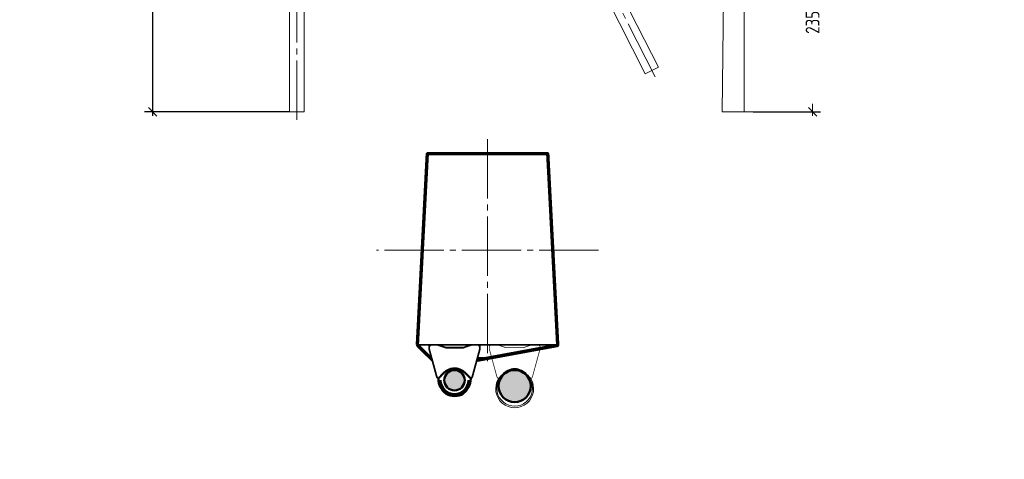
# Model space of a CAD drawing. Header units: millimetres. Extents: x 0 to 630, y 0 to 297.
# Tile 1 of 8: x 0 to 248, y 0 to 111. Entities that reach past the tile are written whole.
import ezdxf

# ---------------------------------------------------------------- set-up
doc = ezdxf.new("R2010")
doc.units = ezdxf.units.MM
for name, pattern in [('K5LT_AXLED', [19.5, 15, -1.5, 1.5, -1.5]), ('K5LT_BASIC', [0]), ('K5LT_THIN', [0]), ('K5LT_THIN_INCLUDED_TO_HATCHING', [0])]:
    doc.linetypes.add(name, pattern=pattern)
doc.layers.add('Системный слой', color=7, linetype='Continuous')
doc.styles.add('KDIMTEXTSTYLE', font='GOST_AU.SHX', dxfattribs={"width": 0.96, "oblique": 15, "height": 5})
doc.dimstyles.new('KDIMSTYLE (0.02)', dxfattribs={"dimtxt": 5, "dimasz": 1, "dimexe": 2, "dimexo": 0, "dimgap": 1, "dimtad": 1, "dimlfac": 50, "dimtxsty": 'KDIMTEXTSTYLE', "dimsah": 1, "dimcen": 0, "dimdle": 1, "dimadec": 0, "dimazin": 0, "dimtfac": 0.667, "dimtmove": 0, "dimatfit": 3, "dimfxl": 1, "dimtvp": 1, "dimtolj": 1, "dimtzin": 0, "dimarcsym": 0})

# ---------------------------------------------------------------- blocks, each defined once
blk = doc.blocks.new('KDIMARROW_03')
at = {"layer": 'Системный слой', "color": 0, "linetype": 'K5LT_THIN', "lineweight": 18}
for p, q in [((-1.06, -1.06), (1.06, 1.06)), ((0, 0), (-1, 0)), ((0, 0), (2, 0))]:
    blk.add_line(p, q, dxfattribs=at)
blk = doc.blocks.new('U39')
at = {"layer": 'Системный слой', "color": 7, "linetype": 'K5LT_AXLED', "lineweight": 18}
blk.add_line((160.27, 96.47), (72.27, 269.64), dxfattribs=at)
at = {"layer": 'Системный слой', "color": 7, "linetype": 'K5LT_THIN_INCLUDED_TO_HATCHING', "lineweight": 18}
for p, q in [((73.57, 267.54), (75.04, 268.29)), ((161.11, 98.91), (75.04, 268.29)), ((71.74, 266.62), (73.57, 267.54)), ((157.81, 97.23), (71.74, 266.62)), ((157.81, 97.23), (161.11, 98.91))]:
    blk.add_line(p, q, dxfattribs=at)

msp = doc.modelspace()

# ---------------------------------------------------------------- hatches: boundary and pattern name
at = {"layer": 'Системный слой', "true_color": 0x666666}
for points in [[(109.69171, 17.36654), (110.582, 17.5253), (111.36253, 17.982), (111.9371, 18.68035), (112.23486, 19.53425), (112.21912, 20.43844), (111.89181, 21.28146), (111.29328, 21.95938), (110.49732, 22.38863), (109.69171, 22.51786), (108.80143, 22.3591), (108.0209, 21.9024), (107.44633, 21.20406), (107.14857, 20.35015), (107.16431, 19.44596), (107.49162, 18.60294), (108.09015, 17.92502), (108.88611, 17.49577)], [(128.91651, 18.46719), (128.7573, 19.59168), (128.29219, 20.62777), (127.55773, 21.49402), (126.61167, 22.12233), (125.52836, 22.46331), (124.39298, 22.49017), (123.29477, 22.20078), (122.32006, 21.61789), (121.54547, 20.78733), (121.0319, 19.77439), (120.8197, 18.65869), (120.92557, 17.52794), (121.34119, 16.47102), (122.03387, 15.57101), (122.94917, 14.89868), (124.01514, 14.50686), (125.14799, 14.42636), (126.25865, 14.66351), (127.25983, 15.19966), (128.07281, 15.99267), (128.6337, 16.9802), (128.8984, 18.08463)], [(124.86584, 17.36654), (125.75613, 17.5253), (126.53666, 17.982), (127.11123, 18.68035), (127.40899, 19.53425), (127.39325, 20.43844), (127.06594, 21.28146), (126.46741, 21.95938), (125.67145, 22.38863), (124.86584, 22.51786), (123.97556, 22.3591), (123.19502, 21.9024), (122.62046, 21.20406), (122.3227, 20.35015), (122.33844, 19.44596), (122.66575, 18.60294), (123.26428, 17.92502), (124.06024, 17.49577)]]:
    msp.add_hatch(color=251, dxfattribs=at).paths.add_polyline_path(points)

# ---------------------------------------------------------------- linework, layer by layer
at = {"layer": 'Системный слой', "color": 7, "linetype": 'K5LT_AXLED', "lineweight": 18}
for p, q in [((69.88768, 85.58424), (69.88768, 279.82698)), ((118.01651, 80.75823), (118.01651, 24.75823)), ((146.01651, 52.75823), (90.01651, 52.75823)), ((115.51939, 25.6868), (117.91939, 25.6868))]:
    msp.add_line(p, q, dxfattribs=at)
at = {"layer": 'Системный слой', "color": 7, "linetype": 'K5LT_THIN_INCLUDED_TO_HATCHING', "lineweight": 18}
for p, q in [((68.03768, 87.61556), (68.03768, 277.61556)), ((71.73768, 87.61556), (71.73768, 277.61556)), ((179.38795, 277.61556), (177.18795, 87.61556)), ((182.78795, 87.61556), (182.78795, 273.21556)), ((68.03768, 87.61556), (71.73768, 87.61556)), ((177.18795, 87.61556), (184.98795, 87.61556))]:
    msp.add_line(p, q, dxfattribs=at)
at = {"layer": 'Системный слой', "color": 7, "linetype": 'K5LT_BASIC', "lineweight": 50}
for p, q in [((100.51651, 28.87989), (103.9204, 25.52131)), ((115.36949, 25.17967), (135.51651, 28.87989))]:
    msp.add_line(p, q, dxfattribs=at)
at = {"layer": 'Системный слой', "color": 7, "linetype": 'K5LT_BASIC', "const_width": 0.45}
msp.add_lwpolyline([(115.25223, 24.75138), (135.51651, 28.47989, 0.429538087), (135.91597, 28.9007), (133.41597, 76.9007, 0.399053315), (133.01651, 77.27989), (103.01651, 77.27989, 0.399053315), (102.61705, 76.9007), (100.1211, 29.04007, 0.163336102), (100.41048, 28.42258), (104.1312, 24.75138)], format="xyb", dxfattribs=at)
msp.add_lwpolyline([(103.01651, 76.87989), (100.51651, 28.87989), (135.51651, 28.87989), (133.01651, 76.87989)], close=True, dxfattribs=at)
for points in [[(105.61674, 20.29289), (105.23519, 20.71909), (103.29544, 27.80395), (103.29544, 28.48089), (103.67793, 28.87989), (105.35652, 28.87989), (107.5029, 28.15067), (109.69171, 28.15067)], [(113.76669, 20.29289), (114.14824, 20.71909), (116.08799, 27.80395), (116.08799, 28.48089), (115.70549, 28.87989), (114.02691, 28.87989), (111.88053, 28.15067), (109.69171, 28.15067)]]:
    msp.add_lwpolyline(points, dxfattribs=at)
at = {"layer": 'Системный слой', "color": 7, "linetype": 'K5LT_THIN', "const_width": 0.18}
for points in [[(120.79087, 20.29289), (120.40932, 20.71909), (118.46957, 27.80395), (118.46957, 28.48089), (118.85206, 28.87989), (120.53064, 28.87989), (122.67703, 28.15067), (124.86584, 28.15067)], [(128.94082, 20.29289), (129.32237, 20.71909), (131.26212, 27.80395), (131.26212, 28.48089), (130.87962, 28.87989), (129.20104, 28.87989), (127.05466, 28.15067), (124.86584, 28.15067)]]:
    msp.add_lwpolyline(points, dxfattribs=at)
at = {"layer": 'Системный слой', "color": 7, "linetype": 'K5LT_BASIC', "lineweight": 50}
msp.add_circle((124.86584, 18.46719), 4.05067, dxfattribs=at)
for radius, start, end in [(2.57566, 90, 270), (2.57566, 270, 90), (3.5, 180, 0)]:
    msp.add_arc((109.69171, 19.9422), radius, start, end, dxfattribs=at)
at = {"layer": 'Системный слой', "color": 7, "linetype": 'K5LT_THIN', "lineweight": 18}
for centre, radius, start, end in [((124.86584, 17.77871), 4.78816, 148.3262466, 31.6737534), ((124.83786, 17.90462), 4.50271, 151.6611095, 29.7294965)]:
    msp.add_arc(centre, radius, start, end, dxfattribs=at)
at = {"layer": 'Системный слой', "color": 7, "linetype": 'K5LT_BASIC', "lineweight": 50}
for points in [[(105.61674, 20.29289), (105.82746, 20.5776), (106.05311, 20.84727), (106.29367, 21.10191), (106.79121, 21.62854), (107.33585, 22.18802), (107.97776, 22.4888), (108.49648, 22.73186), (109.0678, 22.86945), (109.69171, 22.90157)], [(113.76669, 20.29289), (113.55597, 20.5776), (113.33032, 20.84727), (113.08975, 21.10191), (112.59222, 21.62854), (112.04758, 22.18802), (111.40567, 22.4888), (110.88695, 22.73186), (110.31563, 22.86945), (109.69171, 22.90157)], [(109.69171, 15.93408), (108.87933, 15.94238), (108.18143, 16.1295), (107.59802, 16.49544), (106.97955, 16.88337), (106.46006, 17.59271), (106.12857, 18.26208), (105.82644, 18.87215), (105.65583, 19.54909), (105.61674, 20.29289)], [(109.69171, 15.93408), (110.5041, 15.94238), (111.202, 16.1295), (111.78541, 16.49544), (112.40388, 16.88337), (112.92337, 17.59271), (113.25486, 18.26208), (113.55698, 18.87215), (113.72759, 19.54909), (113.76669, 20.29289)]]:
    msp.add_open_spline(points, degree=3, knots=[0, 0, 0, 0, 1, 1, 1, 2, 2, 2, 3, 3, 3, 3], dxfattribs=at)
at = {"layer": 'Системный слой', "color": 7, "linetype": 'K5LT_THIN', "lineweight": 18}
for points in [[(120.79087, 20.29289), (121.00159, 20.5776), (121.22723, 20.84727), (121.4678, 21.10191), (121.96534, 21.62854), (122.50997, 22.18802), (123.15189, 22.4888), (123.67061, 22.73186), (124.24192, 22.86945), (124.86584, 22.90157)], [(128.94082, 20.29289), (128.73009, 20.5776), (128.50445, 20.84727), (128.26388, 21.10191), (127.76635, 21.62854), (127.22171, 22.18802), (126.5798, 22.4888), (126.06108, 22.73186), (125.48976, 22.86945), (124.86584, 22.90157)]]:
    msp.add_open_spline(points, degree=3, knots=[0, 0, 0, 0, 1, 1, 1, 2, 2, 2, 3, 3, 3, 3], dxfattribs=at)

# ---------------------------------------------------------------- block references
at = {"layer": 'Системный слой'}
msp.add_blockref('U39', (0, 0), dxfattribs=at)

# ---------------------------------------------------------------- dimensions: what is measured, and where the dimension line sits
at = {"layer": 'Системный слой', "color": 7}
for base, p1, p2, location in [((33.51267, 87.61556), (68.03768, 277.61556), (68.03768, 87.61556), (33.51267, 208.61556)), ((200.01202, 87.61556), (184.98795, 134.61556), (184.98795, 87.61556), (200.01202, 111.11556))]:
    msp.add_linear_dim(base=base, p1=p1, p2=p2, angle=90, location=location, dimstyle='KDIMSTYLE (0.02)', override={"dimexo": 0, "dimpost": '\\H3.5;\\W0.965;\\Q0;<>', "dimblk1": 'KDIMARROW_03', "dimblk2": 'KDIMARROW_03', "dimse1": 0, "dimse2": 0, "dimclrt": 7, "dimtolj": 1}, dxfattribs=at).render()

doc.saveas('drawing.dxf')
